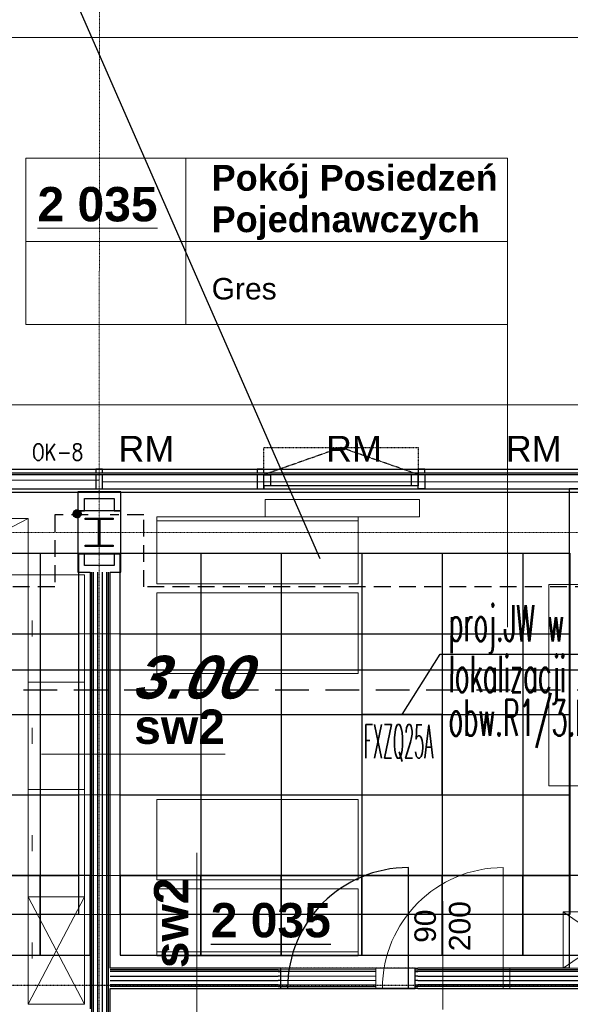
# Model space of a CAD drawing. Header units: millimetres. Extents: x -8838 to 31257, y -6224 to 3754.
# Tile 19 of 185: x -2612 to -2202, y -4415 to -3681. Entities that reach past the tile are written whole.
import ezdxf
from ezdxf.enums import TextEntityAlignment as Align

# ---------------------------------------------------------------- set-up
doc = ezdxf.new("R2010")
doc.units = ezdxf.units.MM
doc.header["$LTSCALE"] = 10
doc.header["$MEASUREMENT"] = 0
for name, pattern in [('DASHED', [0.75, 0.5, -0.25]), ('HIDDEN', [0.375, 0.25, -0.125]), ('rzut 2 pietra$0$ArchiTECH.PC 1. Line Type', [0.004, 0.003, -0.001]), ('rzut 2 pietra$0$ArchiTECH.PC 5. Line Type', [0.0053, 0.003, -0.001, 0.0003, -0.001]), ('rzut 2 pietra$0$ArchiTECH.PC Solid Line Type', [0]), ('SUFIT_2 PIETRO$0$ArchiTECH.PC 1. Line Type', [0.004, 0.003, -0.001]), ('SUFIT_2 PIETRO$0$ArchiTECH.PC Solid Line Type', [0])]:
    doc.linetypes.add(name, pattern=pattern)
doc.layers.get('0').update_dxf_attribs({"linetype": 'CONTINUOUS', "lineweight": 9})
for name, color, linetype, lineweight in [('2DL_SYM', 7, 'CONTINUOUS', 35), ('_Etap_3_opis', 7, 'CONTINUOUS', 30), ('_Etap_5_klimatyzator_w starej_lokalizacji', 3, 'CONTINUOUS', 30), ('_Etap_5_opis', 7, 'CONTINUOUS', 30), ('_Etapy_opis', 7, 'CONTINUOUS', 18), ('IS_ARCH', 254, 'CONTINUOUS', 18), ('IS_FREON_GAZ', 22, 'DASHED', 30), ('IS_HC_FREON_CIECZ', 22, 'CONTINUOUS', 30), ('KLIMA_BEZ_ZMIAN', 5, 'CONTINUOUS', 30)]:
    doc.layers.add(name, color=color, linetype=linetype, lineweight=lineweight)
for name, color, linetype in [('IS_WK_KAN_SKROPLINY', 103, 'HIDDEN'), ('RP5_PODKLAD', 254, 'CONTINUOUS'), ('SUFIT_2 PIETRO$0$ELEM KONSTRUKCJI - inwent', 254, 'CONTINUOUS'), ('SUFIT_2 PIETRO$0$INWENTARYZACJA', 254, 'CONTINUOUS'), ('SUFIT_2 PIETRO$0$Kalka 1', 254, 'CONTINUOUS'), ('SUFIT_2 PIETRO$0$nr pom PB', 254, 'CONTINUOUS'), ('SUFIT_2 PIETRO$0$sciany projektowane', 254, 'CONTINUOUS'), ('SUFIT_2 PIETRO$0$SUFIT NOWY 39', 254, 'CONTINUOUS'), ('SUFIT_2 PIETRO$0$TYP SUFITÓW_NOWYCH', 254, 'CONTINUOUS')]:
    doc.layers.add(name, color=color, linetype=linetype)
doc.layers.get('0').freeze()
doc.styles.add('CP_ATTR', font='simplex.shx')
doc.styles.add('romans1', font='simplex.shx', dxfattribs={"width": 0.8})
doc.styles.add('rzut 2 pietra$0$ArchiTECHStyle1', font='arial.ttf', dxfattribs={"height": 0.16})
doc.styles.add('rzut 2 pietra$0$ArchiTECHStyle2', font='arialbd.ttf', dxfattribs={"height": 0.192})
doc.styles.add('SUFIT_2 PIETRO$0$ArchiTECHStyle1', font='arialbi.ttf', dxfattribs={"oblique": 15, "height": 0.32})
doc.styles.add('SUFIT_2 PIETRO$0$ArchiTECHStyle3', font='arialbd.ttf', dxfattribs={"height": 0.384})

# ---------------------------------------------------------------- blocks, each defined once
blk = doc.blocks.new('jw_FXZQ25A')
blk.add_lwpolyline([(0, 0), (60, 0), (60, 60), (0, 60)], close=True)
at = {"color": 7, "style": 'romans1', "width": 0.35}
blk.add_text('FXZQ25A', height=25, rotation=359.91893, dxfattribs=at).set_placement((1.49, 27.37))

msp = doc.modelspace()

# ---------------------------------------------------------------- hatches: boundary and pattern name
at = {"layer": 'KLIMA_BEZ_ZMIAN', "ltscale": 5}
h = msp.add_hatch(dxfattribs=at)
h.set_pattern_fill('ANSI31', color=256, style=0)
h.paths.add_polyline_path([(-2566.21, -4049.06, 1), (-2572.21, -4049.06, 1)])

# ---------------------------------------------------------------- linework, layer by layer
at = {"layer": '_Etap_3_opis'}
msp.add_line((-2724.6, -3313.8), (-2388.25, -4082.49), dxfattribs=at)
at = {"layer": '_Etap_5_opis'}
for p, q in [((-2327.1, -4198.52), (-2298.66, -4153.7)), ((-2298.66, -4153.7), (-2170.78, -4153.7))]:
    msp.add_line(p, q, dxfattribs=at)
at = {"layer": '_Etapy_opis', "color": 3}
msp.add_lwpolyline([(3387.76, -3694.17), (-3457.77, -3694.17), (-3457.77, -5859.46), (4191.22, -5859.46), (4191.22, -3961.27), (3489.57, -3961.21), (3387.76, -3694.17)], dxfattribs=at)
at = {"layer": 'IS_ARCH', "linetype": 'rzut 2 pietra$0$ArchiTECH.PC 5. Line Type'}
for p, q in [((-2552.53, -3085.97), (-2552.84, -6170.13)), ((-3575.49, -4062.89), (8802.36, -4064.08))]:
    msp.add_line(p, q, dxfattribs=at)
at = {"layer": 'IS_ARCH', "linetype": 'rzut 2 pietra$0$ArchiTECH.PC Solid Line Type'}
for p, q in [((-2607.36, -3784.09), (-2248.56, -3784.09)), ((-2607.36, -3784.09), (-2607.36, -3908.02)), ((-2488.12, -3784.09), (-2488.12, -3908.02)), ((-2248.56, -3784.09), (-2248.56, -3908.02)), ((-2607.36, -3846.06), (-2248.56, -3846.06)), ((-2607.36, -3908.02), (-2248.56, -3908.02)), ((-2248.56, -3908.02), (-2248.56, -4133.62)), ((-2069.21, -3967.67), (-3368.53, -3968.69)), ((-2067.66, -4015.94), (-3319.72, -4015.94)), ((-3317.13, -4018.43), (-2067.76, -4018.43)), ((-2067.75, -4020.02), (-3315.66, -4020.02)), ((-2555.14, -4015.92), (-2555.14, -4018.51)), ((-2550.14, -4015.92), (-2555.14, -4015.92)), ((-2555.14, -4018.51), (-2550.14, -4018.51)), ((-2555.13, -4019.98), (-2555.13, -4030.51)), ((-2550.13, -4019.98), (-2555.13, -4019.98)), ((-2550.14, -4018.51), (-2550.14, -4015.92)), ((-2550.13, -4030.51), (-2550.13, -4019.98)), ((-2435.14, -4015.92), (-2435.14, -4018.52)), ((-2430.14, -4015.92), (-2435.14, -4015.92)), ((-2435.14, -4018.52), (-2430.14, -4018.52)), ((-2435.13, -4019.99), (-2435.13, -4030.53)), ((-2430.13, -4019.99), (-2435.13, -4019.99)), ((-2430.14, -4018.52), (-2430.14, -4015.92)), ((-2430.13, -4030.53), (-2430.13, -4019.99)), ((-2430.13, -4019.99), (-2425.03, -4019.99)), ((-2430.13, -4028.33), (-2430.13, -4019.99)), ((-2425.03, -4019.99), (-2425.03, -4028.33)), ((-2320.14, -4028.33), (-2320.14, -4019.81)), ((-2320.14, -4019.81), (-2315.11, -4019.81)), ((-2315.14, -4015.83), (-2315.14, -4018.53)), ((-2310.14, -4015.83), (-2315.14, -4015.83)), ((-2315.14, -4018.53), (-2310.14, -4018.53)), ((-2315.14, -4030.53), (-2315.14, -4019.8)), ((-2315.14, -4019.8), (-2310.13, -4019.8)), ((-2315.11, -4019.81), (-2315.11, -4028.33)), ((-2310.14, -4018.53), (-2310.14, -4015.83)), ((-2310.13, -4019.8), (-2310.13, -4030.53)), ((-2552.63, -4024.08), (-3310.44, -4024.08)), ((-2077.66, -4025.3), (-2550.13, -4025.3)), ((-3305.13, -4030.44), (-2067.67, -4030.44)), ((-3302.72, -4032.94), (-2067.66, -4032.94)), ((-2536.63, -4032.62), (-2568.69, -4032.61)), ((-2568.69, -4032.61), (-2568.69, -4046.93)), ((-2555.13, -4030.51), (-2550.13, -4030.51)), ((-2536.63, -4046.93), (-2536.63, -4032.62)), ((-2435.13, -4030.53), (-2430.13, -4030.53)), ((-2425.03, -4028.33), (-2430.13, -4028.33)), ((-2430.13, -4028.33), (-2430.13, -4030.52)), ((-2315.11, -4028.33), (-2430.13, -4028.33)), ((-2430.13, -4030.52), (-2315.11, -4030.52)), ((-2315.11, -4028.33), (-2320.14, -4028.33)), ((-2310.13, -4030.53), (-2315.14, -4030.53)), ((-2315.11, -4030.52), (-2315.11, -4028.33)), ((-2563.69, -4037.61), (-2541.63, -4037.61)), ((-2563.69, -4046.93), (-2563.69, -4037.61)), ((-2541.63, -4037.61), (-2541.63, -4046.93)), ((-2429.15, -4038.32), (-2429.15, -4051.32)), ((-2314.15, -4038.32), (-2429.15, -4038.32)), ((-2429.15, -4038.32), (-2429.15, -4051.32)), ((-2314.15, -4038.32), (-2429.15, -4038.32)), ((-2314.15, -4051.32), (-2314.15, -4038.32)), ((-2314.15, -4051.32), (-2314.15, -4038.32)), ((-2568.69, -4046.93), (-2563.69, -4046.93)), ((-2536.69, -4046.93), (-2568.69, -4046.93)), ((-2568.69, -4046.93), (-2568.69, -4078.93)), ((-2536.69, -4046.93), (-2568.69, -4046.93)), ((-2568.69, -4046.93), (-2568.69, -4078.93)), ((-2541.63, -4046.93), (-2536.63, -4046.93)), ((-2536.69, -4078.93), (-2536.69, -4046.93)), ((-2536.69, -4046.93), (-2536.69, -4046.93)), ((-2536.69, -4078.93), (-2536.69, -4046.93)), ((-2536.69, -4046.93), (-2536.69, -4046.93)), ((-2605.57, -4052.51), (-2685.57, -4052.51)), ((-2605.57, -4052.51), (-2685.57, -4094.51)), ((-2605.57, -4094.51), (-2605.57, -4052.51)), ((-2605.57, -4052.51), (-2605.57, -4052.51)), ((-2563.19, -4052.43), (-2542.19, -4052.43)), ((-2563.19, -4053.43), (-2563.19, -4052.43)), ((-2563.19, -4052.43), (-2542.19, -4052.43)), ((-2563.19, -4053.43), (-2563.19, -4052.43)), ((-2553.19, -4053.43), (-2563.19, -4053.43)), ((-2553.19, -4053.43), (-2563.19, -4053.43)), ((-2553.19, -4072.43), (-2553.19, -4053.43)), ((-2553.19, -4072.43), (-2553.19, -4053.43)), ((-2542.19, -4053.43), (-2552.19, -4053.43)), ((-2552.19, -4053.43), (-2552.19, -4072.43)), ((-2542.19, -4053.43), (-2552.19, -4053.43)), ((-2552.19, -4053.43), (-2552.19, -4072.43)), ((-2542.19, -4052.43), (-2542.19, -4053.43)), ((-2542.19, -4052.43), (-2542.19, -4053.43)), ((-2359.83, -4051.32), (-2509.83, -4051.32)), ((-2509.83, -4051.32), (-2509.83, -4101.32)), ((-2359.83, -4054.32), (-2509.83, -4054.32)), ((-2429.15, -4051.32), (-2314.15, -4051.32)), ((-2429.15, -4051.32), (-2314.15, -4051.32)), ((-2359.83, -4101.32), (-2359.83, -4051.32)), ((-2563.69, -4078.93), (-2568.69, -4078.93)), ((-2568.69, -4078.93), (-2568.69, -4092.61)), ((-2568.69, -4078.93), (-2536.69, -4078.93)), ((-2568.69, -4078.93), (-2536.69, -4078.93)), ((-2563.69, -4087.61), (-2563.69, -4078.93)), ((-2563.19, -4073.43), (-2563.19, -4072.43)), ((-2563.19, -4072.43), (-2553.19, -4072.43)), ((-2563.19, -4073.43), (-2563.19, -4072.43)), ((-2563.19, -4072.43), (-2553.19, -4072.43)), ((-2542.19, -4073.43), (-2563.19, -4073.43)), ((-2542.19, -4073.43), (-2563.19, -4073.43)), ((-2552.19, -4072.43), (-2542.19, -4072.43)), ((-2552.19, -4072.43), (-2542.19, -4072.43)), ((-2542.19, -4072.43), (-2542.19, -4073.43)), ((-2542.19, -4072.43), (-2542.19, -4073.43)), ((-2536.63, -4078.93), (-2541.63, -4078.93)), ((-2541.63, -4078.93), (-2541.63, -4087.61)), ((-2536.63, -4092.62), (-2536.63, -4078.93)), ((-2568.69, -4092.61), (-2559.46, -4092.61)), ((-2541.63, -4087.61), (-2563.69, -4087.61)), ((-2559.46, -4092.61), (-2559.46, -4417.94)), ((-2558.21, -4440.5), (-2558.21, -4092.61)), ((-2556.96, -4440.5), (-2556.96, -4092.61)), ((-2553.63, -4440.5), (-2553.63, -4092.61)), ((-2550.3, -4440.5), (-2550.3, -4092.61)), ((-2546.96, -4440.5), (-2546.96, -4092.61)), ((-2545.71, -4440.5), (-2545.71, -4092.61)), ((-2544.46, -4387.68), (-2544.46, -4092.61)), ((-2544.46, -4092.61), (-2536.63, -4092.62)), ((-2685.57, -4094.51), (-2605.57, -4094.51)), ((-2605.57, -4174.51), (-2605.57, -4094.51)), ((-2605.57, -4094.51), (-2563.57, -4094.51)), ((-2563.57, -4094.51), (-2563.57, -4174.51)), ((-2563.57, -4094.51), (-2563.57, -4094.51)), ((-2509.83, -4101.32), (-2359.83, -4101.32)), ((-2509.83, -4107.99), (-2359.83, -4107.99)), ((-2509.83, -4167.99), (-2509.83, -4107.99)), ((-2359.83, -4107.99), (-2359.83, -4167.99)), ((-2157.67, -4101.78), (-2217.67, -4101.78)), ((-2217.67, -4101.78), (-2217.67, -4251.78)), ((-2602.57, -4128.51), (-2602.57, -4140.51)), ((-2605.57, -4254.51), (-2605.57, -4174.51)), ((-2605.57, -4174.51), (-2563.57, -4174.51)), ((-2563.57, -4174.51), (-2605.57, -4174.51)), ((-2563.57, -4174.51), (-2563.57, -4254.51)), ((-2563.57, -4174.51), (-2563.57, -4174.51)), ((-2359.83, -4167.99), (-2509.83, -4167.99)), ((-2602.57, -4208.51), (-2602.57, -4220.51)), ((-2458.94, -4228.17), (-2595.69, -4228.17)), ((-2605.57, -4334.51), (-2605.57, -4254.51)), ((-2605.57, -4254.51), (-2563.57, -4254.51)), ((-2563.57, -4254.51), (-2605.57, -4254.51)), ((-2563.57, -4254.51), (-2563.57, -4334.51)), ((-2563.57, -4254.51), (-2563.57, -4254.51)), ((-2217.67, -4251.78), (-2157.67, -4251.78)), ((-2359.83, -4261.85), (-2509.83, -4261.85)), ((-2509.83, -4261.85), (-2509.83, -4321.85)), ((-2359.83, -4321.85), (-2359.83, -4261.85)), ((-2602.57, -4288.51), (-2602.57, -4300.51)), ((-2479.86, -4438.35), (-2479.86, -4301.61)), ((-2251.71, -4402.68), (-2251.71, -4312.68)), ((-2509.83, -4321.85), (-2359.83, -4321.85)), ((-2509.83, -4378.52), (-2509.83, -4328.52)), ((-2509.83, -4328.52), (-2359.83, -4328.52)), ((-2359.83, -4328.52), (-2359.83, -4378.52)), ((-2605.57, -4414.51), (-2605.57, -4334.51)), ((-2605.57, -4334.51), (-2563.57, -4334.51)), ((-2563.57, -4334.51), (-2605.57, -4334.51)), ((-2605.57, -4414.51), (-2563.57, -4334.51)), ((-2605.57, -4334.51), (-2563.57, -4414.51)), ((-2563.57, -4334.51), (-2563.57, -4414.51)), ((-2563.57, -4334.51), (-2563.57, -4334.51)), ((-2296.71, -4418.52), (-2296.71, -4337.68)), ((-2147.02, -4345.68), (-2207.02, -4345.68)), ((-2207.02, -4345.68), (-2207.02, -4387.68)), ((-2207.02, -4387.68), (-2147.02, -4345.68)), ((-2147.02, -4387.68), (-2207.02, -4345.68)), ((-2602.57, -4368.51), (-2602.57, -4380.51)), ((-2359.83, -4375.52), (-2509.83, -4375.52)), ((-2359.83, -4378.52), (-2509.83, -4378.52)), ((-2348.71, -4387.68), (-2544.46, -4387.68)), ((-2348.71, -4388.93), (-2544.46, -4388.93)), ((-2348.71, -4390.18), (-2544.46, -4390.18)), ((-2544.46, -4393.52), (-2348.71, -4393.52)), ((-2346.71, -4387.68), (-2348.71, -4387.68)), ((-2348.71, -4388.93), (-2346.71, -4388.93)), ((-2348.71, -4390.18), (-2346.71, -4390.18)), ((-2346.71, -4393.52), (-2348.71, -4393.52)), ((-2346.71, -4388.93), (-2346.71, -4387.68)), ((-2346.71, -4390.18), (-2346.71, -4388.93)), ((-2346.71, -4397.68), (-2346.71, -4390.18)), ((-2246.71, -4388.93), (-2246.71, -4387.68)), ((-2246.71, -4387.68), (-2244.71, -4387.68)), ((-2246.71, -4390.18), (-2246.71, -4388.93)), ((-2246.71, -4388.93), (-2244.71, -4388.93)), ((-2246.71, -4397.68), (-2246.71, -4390.18)), ((-2246.71, -4390.18), (-2244.71, -4390.18)), ((-2244.71, -4393.52), (-2246.71, -4393.52)), ((-2067.67, -4387.68), (-2244.71, -4387.68)), ((-2021.24, -4388.93), (-2244.71, -4388.93)), ((-2021.24, -4390.18), (-2244.71, -4390.18)), ((-2244.71, -4393.52), (-2021.24, -4393.52)), ((-2207.02, -4387.68), (-2147.02, -4387.68)), ((-2207.02, -4387.68), (-2207.02, -4387.68)), ((-2544.46, -4396.85), (-2348.71, -4396.85)), ((-2348.71, -4400.18), (-2544.46, -4400.18)), ((-2348.71, -4401.43), (-2544.46, -4401.43)), ((-2346.71, -4396.85), (-2348.71, -4396.85)), ((-2348.71, -4400.18), (-2346.71, -4400.18)), ((-2348.71, -4401.43), (-2346.71, -4401.43)), ((-2346.71, -4400.18), (-2346.71, -4397.68)), ((-2346.71, -4401.43), (-2346.71, -4400.18)), ((-2346.71, -4402.68), (-2346.71, -4401.43)), ((-2244.71, -4396.85), (-2246.71, -4396.85)), ((-2246.71, -4400.18), (-2246.71, -4397.68)), ((-2246.71, -4401.43), (-2246.71, -4400.18)), ((-2246.71, -4400.18), (-2244.71, -4400.18)), ((-2246.71, -4402.68), (-2246.71, -4401.43)), ((-2246.71, -4401.43), (-2244.71, -4401.43)), ((-2244.71, -4396.85), (-2021.24, -4396.85)), ((-2021.24, -4400.18), (-2244.71, -4400.18)), ((-2021.24, -4401.43), (-2244.71, -4401.43)), ((-2544.46, -4402.68), (-2348.71, -4402.68)), ((-2544.46, -4440.5), (-2544.46, -4402.68)), ((-2348.71, -4402.68), (-2346.71, -4402.68)), ((-2246.71, -4402.68), (-2346.71, -4402.68)), ((-2346.71, -4402.68), (-2246.71, -4402.68)), ((-2246.71, -4402.68), (-2346.71, -4402.68)), ((-2244.71, -4402.68), (-2246.71, -4402.68)), ((-2244.71, -4402.68), (-2021.24, -4402.68)), ((-2563.57, -4414.51), (-2605.57, -4414.51))]:
    msp.add_line(p, q, dxfattribs=at)
at = {"layer": 'IS_ARCH', "linetype": 'rzut 2 pietra$0$ArchiTECH.PC 1. Line Type'}
for p, q in [((-2430.09, -4018.52), (-2430.09, -3999.79)), ((-2430.09, -3999.79), (-2315.11, -3999.79)), ((-2372.61, -3999.74), (-2430.08, -4019.99)), ((-2315.11, -4019.81), (-2372.61, -3999.74)), ((-2315.11, -3999.79), (-2315.11, -4019.81)), ((-2246.71, -4387.68), (-2346.71, -4387.68)), ((-3302.72, -4400.37), (-1838.7, -4400.37)), ((-2246.71, -4402.68), (-2346.71, -4402.68))]:
    msp.add_line(p, q, dxfattribs=at)
at = {"layer": 'IS_ARCH'}
for points in [[(-2537.1, -4078.52), (-2568.1, -4078.52), (-2568.1, -4138.51), (-2537.1, -4138.51)], [(-2537.1, -4078.52), (-2568.1, -4078.52), (-2568.1, -4138.51), (-2537.1, -4138.51)], [(-2537.1, -4138.52), (-2568.1, -4138.52), (-2568.1, -4198.51), (-2537.1, -4198.51)], [(-2537.1, -4138.52), (-2568.1, -4138.52), (-2568.1, -4198.51), (-2537.1, -4198.51)], [(-2537.1, -4198.52), (-2568.1, -4198.52), (-2568.1, -4258.51), (-2537.1, -4258.51)], [(-2537.1, -4198.52), (-2568.1, -4198.52), (-2568.1, -4258.51), (-2537.1, -4258.51)], [(-2537.1, -4258.52), (-2568.1, -4258.52), (-2568.1, -4318.51), (-2537.1, -4318.51)], [(-2537.1, -4258.52), (-2568.1, -4258.52), (-2568.1, -4318.51), (-2537.1, -4318.51)], [(-2537.1, -4318.51), (-2568.1, -4318.51), (-2568.1, -4347.55), (-2537.1, -4347.55)], [(-2537.1, -4318.51), (-2568.1, -4318.51), (-2568.1, -4347.55), (-2537.1, -4347.55)]]:
    msp.add_lwpolyline(points, close=True, dxfattribs=at)
at = {"layer": 'IS_ARCH', "linetype": 'rzut 2 pietra$0$ArchiTECH.PC Solid Line Type'}
msp.add_arc((-2251.71, -4402.68), 90, 90, 180, dxfattribs=at)
at = {"layer": 'IS_FREON_GAZ', "ltscale": 5}
msp.add_lwpolyline([(-2834.07, -4180.35), (-1790.2, -4180.35), (-1790.2, -4227.81), (-717.2, -4227.81), (-717.2, -4341.87), (-668.7, -4341.87)], dxfattribs=at)
at = {"layer": 'IS_HC_FREON_CIECZ', "ltscale": 0.02}
msp.add_lwpolyline([(-2834.07, -4165.35), (-1775.2, -4165.35), (-1775.2, -4242.81), (-728.2, -4242.81), (-728.2, -4353.36), (-668.7, -4353.36)], dxfattribs=at)
at = {"layer": 'IS_WK_KAN_SKROPLINY', "lineweight": 30, "ltscale": 5}
for points in [[(-2560.85, -4049.96), (-2585.85, -4049.96), (-2585.85, -4103.58), (-2836.71, -4103.58), (-2836.71, -4135.01)], [(-1960.55, -4138.55), (-1960.55, -4103.58), (-2519.42, -4103.58), (-2519.42, -4049.96), (-2544.42, -4049.96)]]:
    msp.add_lwpolyline(points, dxfattribs=at)
at = {"layer": 'KLIMA_BEZ_ZMIAN', "ltscale": 5}
msp.add_circle((-2569.21, -4049.06), 3, dxfattribs=at)
msp.add_circle((-2569.21, -4049.06), 3, dxfattribs=at)
msp.add_circle((-2569.21, -4049.06), 3, dxfattribs=at)
at = {"layer": 'RP5_PODKLAD', "color": 253, "ltscale": 3}
for points in [[(-2596.71, -4318.51), (-2656.71, -4318.51), (-2656.71, -4378.08), (-2596.71, -4378.08)], [(-2559.46, -4318.51), (-2596.71, -4318.51), (-2596.71, -4378.08), (-2559.46, -4378.08)], [(-2477.1, -4318.51), (-2537.1, -4318.51), (-2537.1, -4378.08), (-2477.1, -4378.08)], [(-2417.1, -4318.51), (-2477.1, -4318.51), (-2477.1, -4378.08), (-2417.1, -4378.08)], [(-2357.1, -4318.52), (-2417.1, -4318.52), (-2417.1, -4378.08), (-2357.1, -4378.08)], [(-2297.1, -4318.52), (-2357.1, -4318.52), (-2357.1, -4378.08), (-2297.1, -4378.08)], [(-2237.1, -4318.51), (-2297.1, -4318.51), (-2297.1, -4378.08), (-2237.1, -4378.08)], [(-2183.44, -4318.52), (-2237.1, -4318.52), (-2237.1, -4378.08), (-2183.44, -4378.08)]]:
    msp.add_lwpolyline(points, close=True, dxfattribs=at)
at = {"layer": 'SUFIT_2 PIETRO$0$ELEM KONSTRUKCJI - inwent', "linetype": 'SUFIT_2 PIETRO$0$ArchiTECH.PC Solid Line Type'}
for p, q in [((-2536.69, -4046.93), (-2568.69, -4046.93)), ((-2568.69, -4046.93), (-2568.69, -4078.93)), ((-2536.69, -4078.93), (-2536.69, -4046.93)), ((-2536.69, -4046.93), (-2536.69, -4046.93)), ((-2563.19, -4052.43), (-2542.19, -4052.43)), ((-2563.19, -4053.43), (-2563.19, -4052.43)), ((-2563.19, -4052.43), (-2542.19, -4052.43)), ((-2563.19, -4053.43), (-2563.19, -4052.43)), ((-2553.19, -4053.43), (-2563.19, -4053.43)), ((-2553.19, -4053.43), (-2563.19, -4053.43)), ((-2553.19, -4072.43), (-2553.19, -4053.43)), ((-2553.19, -4072.43), (-2553.19, -4053.43)), ((-2542.19, -4053.43), (-2552.19, -4053.43)), ((-2552.19, -4053.43), (-2552.19, -4072.43)), ((-2542.19, -4053.43), (-2552.19, -4053.43)), ((-2552.19, -4053.43), (-2552.19, -4072.43)), ((-2542.19, -4052.43), (-2542.19, -4053.43)), ((-2542.19, -4052.43), (-2542.19, -4053.43)), ((-2568.69, -4078.93), (-2536.69, -4078.93)), ((-2563.19, -4073.43), (-2563.19, -4072.43)), ((-2563.19, -4072.43), (-2553.19, -4072.43)), ((-2563.19, -4073.43), (-2563.19, -4072.43)), ((-2563.19, -4072.43), (-2553.19, -4072.43)), ((-2542.19, -4073.43), (-2563.19, -4073.43)), ((-2542.19, -4073.43), (-2563.19, -4073.43)), ((-2552.19, -4072.43), (-2542.19, -4072.43)), ((-2552.19, -4072.43), (-2542.19, -4072.43)), ((-2542.19, -4072.43), (-2542.19, -4073.43)), ((-2542.19, -4072.43), (-2542.19, -4073.43))]:
    msp.add_line(p, q, dxfattribs=at)
at = {"layer": 'SUFIT_2 PIETRO$0$INWENTARYZACJA', "linetype": 'SUFIT_2 PIETRO$0$ArchiTECH.PC Solid Line Type'}
for p, q in [((-2069.21, -3967.67), (-3368.53, -3968.69)), ((-2067.66, -4015.94), (-3319.72, -4015.94)), ((-3317.13, -4018.43), (-2067.76, -4018.43)), ((-2067.75, -4020.02), (-3315.66, -4020.02)), ((-2550.14, -4015.92), (-2555.14, -4015.92)), ((-2555.14, -4015.92), (-2555.14, -4018.51)), ((-2555.14, -4018.51), (-2550.14, -4018.51)), ((-2550.13, -4019.98), (-2555.13, -4019.98)), ((-2555.13, -4019.98), (-2555.13, -4030.51)), ((-2550.14, -4018.51), (-2550.14, -4015.92)), ((-2550.13, -4030.51), (-2550.13, -4019.98)), ((-2430.14, -4015.92), (-2435.14, -4015.92)), ((-2435.14, -4015.92), (-2435.14, -4018.52)), ((-2435.14, -4018.52), (-2430.14, -4018.52)), ((-2430.13, -4019.99), (-2435.13, -4019.99)), ((-2435.13, -4019.99), (-2435.13, -4030.53)), ((-2430.14, -4018.52), (-2430.14, -4015.92)), ((-2430.13, -4028.33), (-2430.13, -4019.99)), ((-2430.13, -4019.99), (-2425.03, -4019.99)), ((-2430.13, -4030.53), (-2430.13, -4019.99)), ((-2425.03, -4019.99), (-2425.03, -4028.33)), ((-2320.14, -4019.81), (-2315.11, -4019.81)), ((-2320.14, -4028.33), (-2320.14, -4019.81)), ((-2310.14, -4015.83), (-2315.14, -4015.83)), ((-2315.14, -4015.83), (-2315.14, -4018.53)), ((-2315.14, -4018.53), (-2310.14, -4018.53)), ((-2315.14, -4019.8), (-2310.13, -4019.8)), ((-2315.14, -4030.53), (-2315.14, -4019.8)), ((-2315.11, -4019.81), (-2315.11, -4028.33)), ((-2310.14, -4018.53), (-2310.14, -4015.83)), ((-2310.13, -4019.8), (-2310.13, -4030.53)), ((-3305.13, -4030.44), (-2067.67, -4030.44)), ((-3302.72, -4032.94), (-2067.66, -4032.94)), ((-2536.63, -4032.62), (-2568.69, -4032.61)), ((-2568.69, -4032.61), (-2568.69, -4046.93)), ((-2555.13, -4030.51), (-2550.13, -4030.51)), ((-2536.63, -4046.93), (-2536.63, -4032.62)), ((-2435.13, -4030.53), (-2430.13, -4030.53)), ((-2315.11, -4028.33), (-2430.13, -4028.33)), ((-2430.13, -4028.33), (-2430.13, -4030.52)), ((-2425.03, -4028.33), (-2430.13, -4028.33)), ((-2430.13, -4030.52), (-2315.11, -4030.52)), ((-2315.11, -4028.33), (-2320.14, -4028.33)), ((-2310.13, -4030.53), (-2315.14, -4030.53)), ((-2315.11, -4030.52), (-2315.11, -4028.33)), ((-2563.69, -4037.61), (-2541.63, -4037.61)), ((-2563.69, -4046.93), (-2563.69, -4037.61)), ((-2541.63, -4037.61), (-2541.63, -4046.93)), ((-2568.69, -4046.93), (-2563.69, -4046.93)), ((-2541.63, -4046.93), (-2536.63, -4046.93)), ((-2563.69, -4078.93), (-2568.69, -4078.93)), ((-2568.69, -4078.93), (-2568.69, -4092.61)), ((-2563.69, -4087.61), (-2563.69, -4078.93)), ((-2536.63, -4078.93), (-2541.63, -4078.93)), ((-2541.63, -4078.93), (-2541.63, -4087.61)), ((-2536.63, -4092.62), (-2536.63, -4078.93)), ((-2568.69, -4092.61), (-2559.46, -4092.61)), ((-2541.63, -4087.61), (-2563.69, -4087.61)), ((-2544.46, -4092.61), (-2536.63, -4092.62))]:
    msp.add_line(p, q, dxfattribs=at)
at = {"layer": 'SUFIT_2 PIETRO$0$INWENTARYZACJA', "linetype": 'SUFIT_2 PIETRO$0$ArchiTECH.PC 1. Line Type'}
for p, q in [((-2430.09, -3999.79), (-2315.11, -3999.79)), ((-2430.09, -4018.52), (-2430.09, -3999.79)), ((-2372.61, -3999.74), (-2430.08, -4019.99)), ((-2315.11, -4019.81), (-2372.61, -3999.74)), ((-2315.11, -3999.79), (-2315.11, -4019.81)), ((-3302.72, -4400.37), (-1838.7, -4400.37))]:
    msp.add_line(p, q, dxfattribs=at)
at = {"layer": 'SUFIT_2 PIETRO$0$Kalka 1', "linetype": 'SUFIT_2 PIETRO$0$ArchiTECH.PC Solid Line Type'}
for p, q in [((-2536.69, -4046.93), (-2568.69, -4046.93)), ((-2568.69, -4046.93), (-2568.69, -4078.93)), ((-2536.69, -4078.93), (-2536.69, -4046.93)), ((-2536.69, -4046.93), (-2536.69, -4046.93)), ((-2568.69, -4078.93), (-2536.69, -4078.93))]:
    msp.add_line(p, q, dxfattribs=at)
at = {"layer": 'SUFIT_2 PIETRO$0$sciany projektowane', "linetype": 'SUFIT_2 PIETRO$0$ArchiTECH.PC Solid Line Type'}
for p, q in [((-2187.63, -4030.55), (-2202.63, -4030.55)), ((-2202.63, -4030.55), (-2202.63, -4387.68)), ((-2559.46, -4092.61), (-2559.46, -4417.94)), ((-2558.21, -4443.5), (-2558.21, -4092.61)), ((-2556.96, -4443.5), (-2556.96, -4092.61)), ((-2553.63, -4443.5), (-2553.63, -4092.61)), ((-2550.3, -4443.5), (-2550.3, -4092.61)), ((-2546.96, -4443.5), (-2546.96, -4092.61)), ((-2545.71, -4443.5), (-2545.71, -4092.61)), ((-2544.46, -4387.68), (-2544.46, -4092.61)), ((-2322.38, -4402.68), (-2322.38, -4312.68)), ((-2419.38, -4387.68), (-2544.46, -4387.68)), ((-2419.38, -4388.93), (-2544.46, -4388.93)), ((-2419.38, -4390.18), (-2544.46, -4390.18)), ((-2544.46, -4393.52), (-2419.38, -4393.52)), ((-2417.38, -4387.68), (-2419.38, -4387.68)), ((-2419.38, -4388.93), (-2417.38, -4388.93)), ((-2419.38, -4390.18), (-2417.38, -4390.18)), ((-2417.38, -4393.52), (-2419.38, -4393.52)), ((-2417.38, -4388.93), (-2417.38, -4387.68)), ((-2417.38, -4390.18), (-2417.38, -4388.93)), ((-2417.38, -4397.68), (-2417.38, -4390.18)), ((-2317.38, -4388.93), (-2317.38, -4387.68)), ((-2317.38, -4387.68), (-2315.38, -4387.68)), ((-2317.38, -4390.18), (-2317.38, -4388.93)), ((-2317.38, -4388.93), (-2315.38, -4388.93)), ((-2317.38, -4397.68), (-2317.38, -4390.18)), ((-2317.38, -4390.18), (-2315.38, -4390.18)), ((-2315.38, -4393.52), (-2317.38, -4393.52)), ((-2202.63, -4387.68), (-2315.38, -4387.68)), ((-2021.24, -4388.93), (-2315.38, -4388.93)), ((-2021.24, -4390.18), (-2315.38, -4390.18)), ((-2315.38, -4393.52), (-2021.24, -4393.52)), ((-2544.46, -4396.85), (-2419.38, -4396.85)), ((-2419.38, -4400.18), (-2544.46, -4400.18)), ((-2419.38, -4401.43), (-2544.46, -4401.43)), ((-2417.38, -4396.85), (-2419.38, -4396.85)), ((-2419.38, -4400.18), (-2417.38, -4400.18)), ((-2419.38, -4401.43), (-2417.38, -4401.43)), ((-2417.38, -4400.18), (-2417.38, -4397.68)), ((-2417.38, -4401.43), (-2417.38, -4400.18)), ((-2417.38, -4402.68), (-2417.38, -4401.43)), ((-2315.38, -4396.85), (-2317.38, -4396.85)), ((-2317.38, -4400.18), (-2317.38, -4397.68)), ((-2317.38, -4401.43), (-2317.38, -4400.18)), ((-2317.38, -4400.18), (-2315.38, -4400.18)), ((-2317.38, -4402.68), (-2317.38, -4401.43)), ((-2317.38, -4401.43), (-2315.38, -4401.43)), ((-2315.38, -4396.85), (-2021.24, -4396.85)), ((-2021.24, -4400.18), (-2315.38, -4400.18)), ((-2021.24, -4401.43), (-2315.38, -4401.43)), ((-2544.46, -4402.68), (-2419.38, -4402.68)), ((-2544.46, -4443.5), (-2544.46, -4402.68)), ((-2419.38, -4402.68), (-2417.38, -4402.68)), ((-2317.38, -4402.68), (-2417.38, -4402.68)), ((-2417.38, -4402.68), (-2317.38, -4402.68)), ((-2317.38, -4402.68), (-2417.38, -4402.68)), ((-2315.38, -4402.68), (-2317.38, -4402.68)), ((-2315.38, -4402.68), (-2021.24, -4402.68))]:
    msp.add_line(p, q, dxfattribs=at)
at = {"layer": 'SUFIT_2 PIETRO$0$sciany projektowane', "linetype": 'SUFIT_2 PIETRO$0$ArchiTECH.PC 1. Line Type'}
for p, q in [((-2317.38, -4387.68), (-2417.38, -4387.68)), ((-2317.38, -4402.68), (-2417.38, -4402.68))]:
    msp.add_line(p, q, dxfattribs=at)
at = {"layer": 'SUFIT_2 PIETRO$0$sciany projektowane', "linetype": 'SUFIT_2 PIETRO$0$ArchiTECH.PC Solid Line Type'}
msp.add_arc((-2322.38, -4402.68), 90, 90, 180, dxfattribs=at)
at = {"layer": 'SUFIT_2 PIETRO$0$SUFIT NOWY 39', "linetype": 'SUFIT_2 PIETRO$0$ArchiTECH.PC Solid Line Type'}
for p, q in [((-3256.71, -4078.51), (-2568.1, -4078.51)), ((-2596.71, -4078.51), (-2596.71, -4347.58)), ((-2568.1, -4078.51), (-2568.14, -4347.58)), ((-2537.1, -4347.58), (-2537.1, -4078.52)), ((-2537.1, -4078.52), (-2202.63, -4078.52)), ((-2477.1, -4078.52), (-2477.1, -4347.58)), ((-2417.1, -4078.52), (-2417.1, -4347.58)), ((-2357.1, -4078.52), (-2357.1, -4347.58)), ((-2297.1, -4078.52), (-2297.1, -4347.58)), ((-2237.1, -4078.52), (-2237.1, -4347.58)), ((-2202.63, -4078.52), (-2202.11, -4347.58)), ((-3256.71, -4138.51), (-2568.11, -4138.51)), ((-2537.1, -4138.52), (-2202.52, -4138.52)), ((-3256.71, -4198.51), (-2568.12, -4198.51)), ((-2537.1, -4198.52), (-2202.4, -4198.52)), ((-3256.71, -4258.51), (-2568.13, -4258.51)), ((-2537.1, -4258.52), (-2202.29, -4258.52)), ((-3256.71, -4318.51), (-2568.14, -4318.51)), ((-2537.1, -4318.52), (-2202.17, -4318.52)), ((-2568.14, -4347.58), (-3256.71, -4347.58)), ((-2202.11, -4347.58), (-2537.1, -4347.58))]:
    msp.add_line(p, q, dxfattribs=at)
at = {"layer": 'SUFIT_2 PIETRO$0$TYP SUFITÓW_NOWYCH', "linetype": 'SUFIT_2 PIETRO$0$ArchiTECH.PC Solid Line Type'}
for p, q in [((-3256.71, -4078.51), (-2568.14, -4078.51)), ((-2568.14, -4078.51), (-2568.14, -4347.58)), ((-2537.1, -4078.52), (-2202.11, -4078.52)), ((-2537.1, -4347.58), (-2537.1, -4078.52)), ((-2202.11, -4078.52), (-2202.11, -4347.58)), ((-2568.14, -4347.58), (-3256.71, -4347.58)), ((-2202.11, -4347.58), (-2537.1, -4347.58))]:
    msp.add_line(p, q, dxfattribs=at)

# ---------------------------------------------------------------- block references
at = {"layer": '_Etap_5_klimatyzator_w starej_lokalizacji'}
msp.add_blockref('jw_FXZQ25A', (-2357.1, -4258.52), dxfattribs=at)

# ---------------------------------------------------------------- texts
at = {"layer": '2DL_SYM', "style": 'CP_ATTR', "width": 0.8, "flags": 12}
msp.add_attdef('OK-8', text='N-1', height=12.5, dxfattribs=at).set_placement((-2583.71, -4003.07), align=Align.MIDDLE)
at = {"layer": '_Etap_5_opis', "style": 'romans1', "width": 0.5}
for s, p in [('proj.JW w istniejącej', (-2292.45, -4144.04)), ('lokalizacji', (-2292.45, -4181.87)), ('obw.R1/3.F2.11', (-2292.45, -4214.48))]:
    msp.add_text(s, height=27, rotation=359.91893, dxfattribs=at).set_placement(p)
at = {"layer": 'IS_ARCH'}
for s, height, style, p in [('Pokój Posiedzeń', 19.2, 'rzut 2 pietra$0$ArchiTECHStyle2', (-2468.93, -3814.09)), ('%%u2 035%%u', 25.6, 'rzut 2 pietra$0$ArchiTECHStyle2', (-2598.68, -3838.83)), ('Pojednawczych', 19.2, 'rzut 2 pietra$0$ArchiTECHStyle2', (-2468.93, -3844.97)), ('Gres ', 16, 'rzut 2 pietra$0$ArchiTECHStyle1', (-2468.93, -3894.16)), ('RM', 19.2, 'rzut 2 pietra$0$ArchiTECHStyle1', (-2538.47, -4015.94)), ('RM', 19.2, 'rzut 2 pietra$0$ArchiTECHStyle1', (-2383.81, -4015.94)), ('RM', 19.2, 'rzut 2 pietra$0$ArchiTECHStyle1', (-2249.84, -4015.94)), ('sw2', 25.6, 'rzut 2 pietra$0$ArchiTECHStyle2', (-2526.64, -4228.17))]:
    msp.add_text(s, height=height, dxfattribs=dict(at, style=style)).set_placement(p, align=Align.BOTTOM_LEFT)
for s, height, style, p in [('sw2', 25.6, 'rzut 2 pietra$0$ArchiTECHStyle2', (-2478.6, -4387.68)), ('200', 16, 'rzut 2 pietra$0$ArchiTECHStyle1', (-2271.35, -4375.02)), ('90', 16, 'rzut 2 pietra$0$ArchiTECHStyle1', (-2297.08, -4368.81))]:
    msp.add_text(s, height=height, rotation=90, dxfattribs=dict(at, style=style)).set_placement(p, align=Align.BOTTOM_LEFT)
at = {"layer": 'SUFIT_2 PIETRO$0$nr pom PB', "style": 'SUFIT_2 PIETRO$0$ArchiTECHStyle3'}
msp.add_text('%%u2 035%%u', height=25.6, dxfattribs=at).set_placement((-2469.61, -4372.36), align=Align.BOTTOM_LEFT)
at = {"layer": 'SUFIT_2 PIETRO$0$SUFIT NOWY 39', "style": 'SUFIT_2 PIETRO$0$ArchiTECHStyle1', "oblique": 15}
msp.add_text('3.00', height=32, dxfattribs=at).set_placement((-2527.48, -4196.41), align=Align.BOTTOM_LEFT)

doc.saveas('drawing.dxf')
